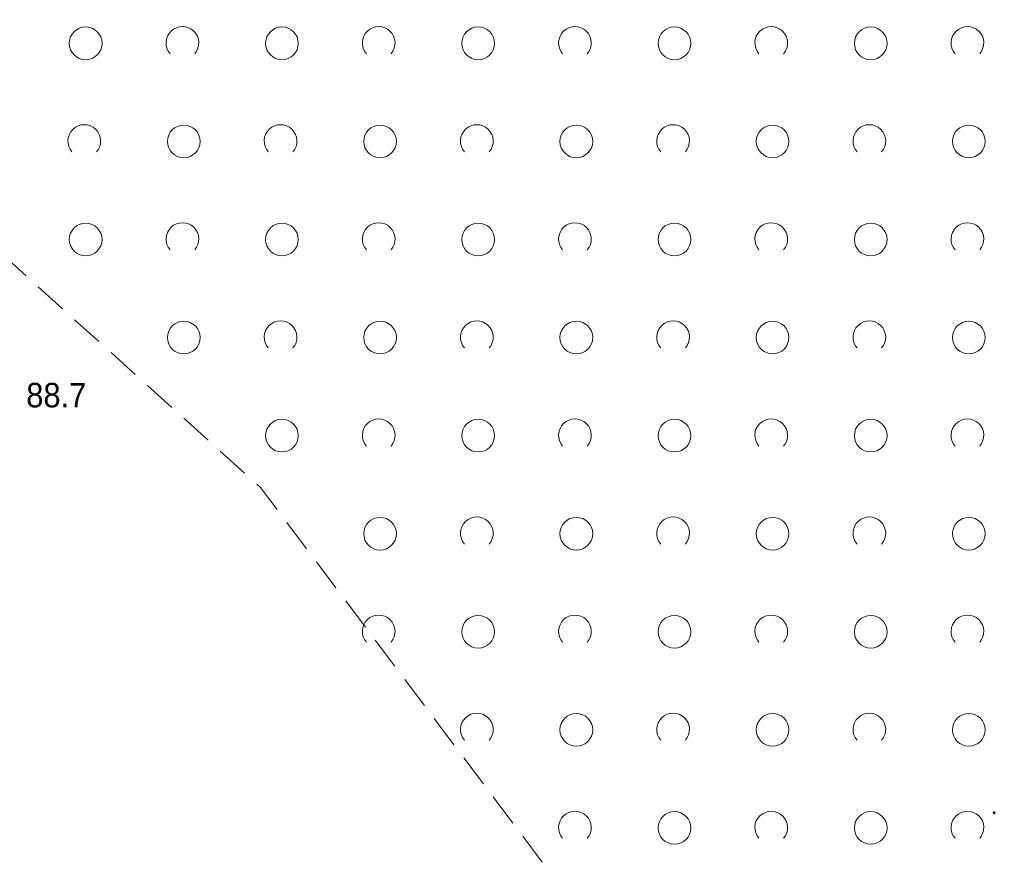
# Model space of a CAD drawing. Header units: metres. Extents: x 6540907 to 6541833, y 5893434 to 5894895.
# Tile 185 of 256: x 6541444 to 6541475, y 5894145 to 5894171. Entities that reach past the tile are written whole.
import ezdxf

# ---------------------------------------------------------------- set-up
doc = ezdxf.new("R2010")
doc.units = ezdxf.units.M
doc.header["$MEASUREMENT"] = 0
doc.linetypes.add('1.0_0.5', pattern=[1.5, 1, -0.5])
doc.layers.get('0').update_dxf_attribs({"color": 2, "linetype": 'CONTINUOUS', "lineweight": 5})
for name, color, linetype, lineweight in [('pikieta naturalna', 251, 'CONTINUOUS', 9), ('pikieta naturalna-Atr2', 251, 'CONTINUOUS', 9), ('zadrzewienie  zakrzewienie', 252, 'CONTINUOUS', 15)]:
    doc.layers.add(name, color=color, linetype=linetype, lineweight=lineweight)
doc.styles.get("Standard").update_dxf_attribs({"font": 'Arial', "width": 0.75})

# ---------------------------------------------------------------- blocks, each defined once
blk = doc.blocks.new('PW01')
at = {"linetype": 'Continuous', "lineweight": 13}
h = blk.add_hatch(color=0, dxfattribs=at)
edge = h.paths.add_edge_path()
edge.add_arc((0, 0), 0.045, 0, 360)
blk = doc.blocks.new('OTZK1')
at = {"color": 0, "linetype": 'Continuous'}
blk.add_circle((0, 0), 0.5, dxfattribs=at)
blk = doc.blocks.new('OTZK2')
at = {"color": 0, "linetype": 'Continuous'}
blk.add_arc((0, 0), 0.5, 318.85, 221.162, dxfattribs=at)

msp = doc.modelspace()

# ---------------------------------------------------------------- linework, layer by layer
at = {"layer": 'zadrzewienie  zakrzewienie', "linetype": '1.0_0.5', "lineweight": 18, "flags": 128}
msp.add_lwpolyline([(6541318.34, 5894220.138), (6541365.21, 5894218.338), (6541400.25, 5894206.118), (6541416.54, 5894198.838), (6541431.06, 5894175.018), (6541451.77, 5894156.318), (6541474.69, 5894125.818), (6541515.21, 5894162.958), (6541506.98, 5894164.118), (6541490.01, 5894171.058), (6541473.59, 5894181.618), (6541460.36, 5894193.948), (6541433.18, 5894231.658), (6541416.44, 5894245.338), (6541382.33, 5894257.938), (6541358.84, 5894258.028), (6541325.63, 5894248.128), (6541325.63, 5894248.128)], close=True, dxfattribs=at)

# ---------------------------------------------------------------- block references
at = {"layer": 'pikieta naturalna', "linetype": 'Continuous', "lineweight": 13}
msp.add_blockref('PW01', (6541474.2, 5894146.368), dxfattribs=at)
at = {"layer": 'zadrzewienie  zakrzewienie', "linetype": 'Continuous', "lineweight": 18}
for name, p in [('OTZK2', (6541449.384, 5894169.915)), ('OTZK2', (6541455.384, 5894169.915)), ('OTZK2', (6541461.384, 5894169.915)), ('OTZK2', (6541467.384, 5894169.915)), ('OTZK2', (6541473.384, 5894169.915)), ('OTZK1', (6541446.426, 5894169.904)), ('OTZK1', (6541452.426, 5894169.904)), ('OTZK1', (6541458.426, 5894169.904)), ('OTZK1', (6541464.426, 5894169.904)), ('OTZK1', (6541470.426, 5894169.904)), ('OTZK2', (6541446.384, 5894166.915)), ('OTZK2', (6541452.384, 5894166.915)), ('OTZK2', (6541458.384, 5894166.915)), ('OTZK2', (6541464.384, 5894166.915)), ('OTZK2', (6541470.384, 5894166.915)), ('OTZK1', (6541449.426, 5894166.904)), ('OTZK1', (6541455.426, 5894166.904)), ('OTZK1', (6541461.426, 5894166.904)), ('OTZK1', (6541467.426, 5894166.904)), ('OTZK1', (6541473.426, 5894166.904)), ('OTZK2', (6541449.384, 5894163.915)), ('OTZK2', (6541455.384, 5894163.915)), ('OTZK2', (6541461.384, 5894163.915)), ('OTZK2', (6541467.384, 5894163.915)), ('OTZK2', (6541473.384, 5894163.915)), ('OTZK1', (6541446.426, 5894163.904)), ('OTZK1', (6541452.426, 5894163.904)), ('OTZK1', (6541458.426, 5894163.904)), ('OTZK1', (6541464.426, 5894163.904)), ('OTZK1', (6541470.426, 5894163.904)), ('OTZK2', (6541452.384, 5894160.915)), ('OTZK2', (6541458.384, 5894160.915)), ('OTZK2', (6541464.384, 5894160.915)), ('OTZK2', (6541470.384, 5894160.915)), ('OTZK1', (6541449.426, 5894160.904)), ('OTZK1', (6541455.426, 5894160.904)), ('OTZK1', (6541461.426, 5894160.904)), ('OTZK1', (6541467.426, 5894160.904)), ('OTZK1', (6541473.426, 5894160.904)), ('OTZK2', (6541455.384, 5894157.915)), ('OTZK2', (6541461.384, 5894157.915)), ('OTZK2', (6541467.384, 5894157.915)), ('OTZK2', (6541473.384, 5894157.915)), ('OTZK1', (6541452.426, 5894157.904)), ('OTZK1', (6541458.426, 5894157.904)), ('OTZK1', (6541464.426, 5894157.904)), ('OTZK1', (6541470.426, 5894157.904)), ('OTZK1', (6541455.426, 5894154.904)), ('OTZK2', (6541458.384, 5894154.915)), ('OTZK1', (6541461.426, 5894154.904)), ('OTZK2', (6541464.384, 5894154.915)), ('OTZK1', (6541467.426, 5894154.904)), ('OTZK2', (6541470.384, 5894154.915)), ('OTZK1', (6541473.426, 5894154.904)), ('OTZK2', (6541455.384, 5894151.915)), ('OTZK1', (6541458.426, 5894151.904)), ('OTZK2', (6541461.384, 5894151.915)), ('OTZK1', (6541464.426, 5894151.904)), ('OTZK2', (6541467.384, 5894151.915)), ('OTZK1', (6541470.426, 5894151.904)), ('OTZK2', (6541473.384, 5894151.915)), ('OTZK2', (6541458.384, 5894148.915)), ('OTZK1', (6541461.426, 5894148.904)), ('OTZK2', (6541464.384, 5894148.915)), ('OTZK1', (6541467.426, 5894148.904)), ('OTZK2', (6541470.384, 5894148.915)), ('OTZK1', (6541473.426, 5894148.904)), ('OTZK2', (6541461.384, 5894145.915)), ('OTZK1', (6541464.426, 5894145.904)), ('OTZK2', (6541467.384, 5894145.915)), ('OTZK1', (6541470.426, 5894145.904)), ('OTZK2', (6541473.384, 5894145.915))]:
    msp.add_blockref(name, p, dxfattribs=at)

# ---------------------------------------------------------------- texts
at = {"layer": 'pikieta naturalna-Atr2', "width": 0.9}
msp.add_text('88.7', height=0.75, dxfattribs=at).set_placement((6541444.61, 5894158.768))

doc.saveas('drawing.dxf')
